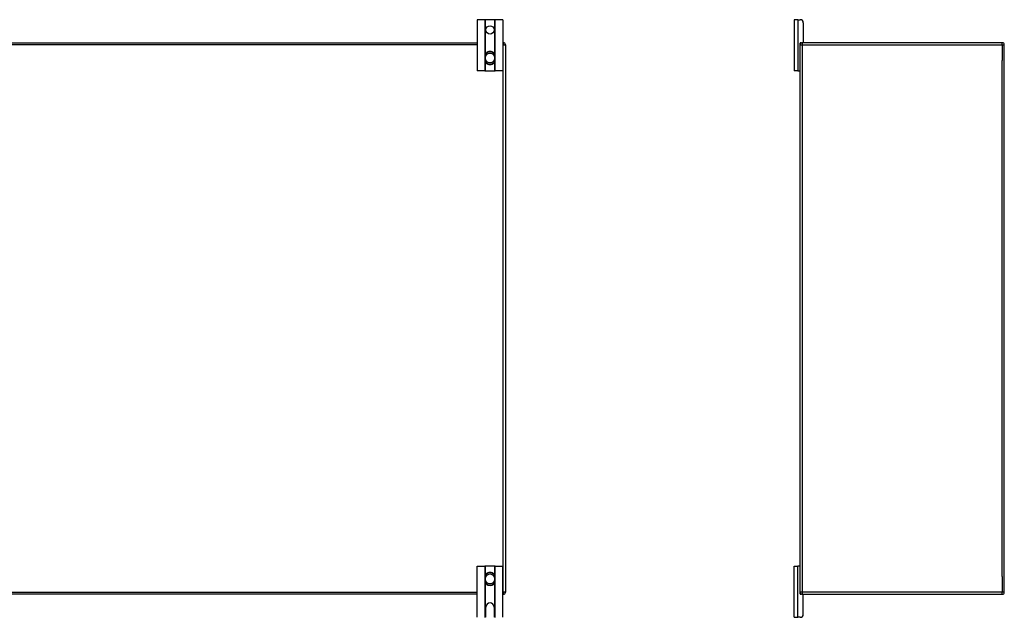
# Model space of a CAD drawing. Header units: inches. Extents: x 17 to 386, y 34 to 183.
# Tile 26 of 95: x 65 to 113, y 95 to 124. Entities that reach past the tile are written whole.
import ezdxf

# ---------------------------------------------------------------- set-up
doc = ezdxf.new("R2010")
doc.units = ezdxf.units.IN
doc.header["$MEASUREMENT"] = 0
doc.layers.add('Visible Edges(ANSI)', color=7, linetype='Continuous', lineweight=25)
doc.layers.add('Visible Tangent Edges(ANSI)', color=7, linetype='Continuous', lineweight=25)

msp = doc.modelspace()

# ---------------------------------------------------------------- linework, layer by layer
at = {"layer": 'Visible Edges(ANSI)'}
for p, q in [((87.796, 124.375), (87.423, 124.375)), ((87.423, 124.375), (87.423, 121.875)), ((87.826, 124.375), (87.796, 124.375)), ((88.269, 124.375), (87.826, 124.375)), ((88.299, 124.375), (88.269, 124.375)), ((88.673, 124.375), (88.299, 124.375)), ((88.673, 124.375), (88.673, 121.875)), ((103.127, 124.375), (102.94, 124.375)), ((102.94, 124.375), (102.94, 121.875)), ((103.127, 124.375), (103.234, 124.375)), ((103.39, 124.219), (103.39, 123.281)), ((18.173, 123.25), (87.423, 123.25)), ((88.673, 123.25), (88.699, 123.25)), ((88.798, 123.151), (88.798, 96.349)), ((103.232, 123.151), (103.232, 123.219)), ((103.232, 96.349), (103.232, 123.151)), ((103.263, 123.25), (103.331, 123.25)), ((113.133, 123.25), (103.331, 123.25)), ((113.232, 96.349), (113.232, 123.151)), ((87.811, 122.611), (87.811, 122.572)), ((87.811, 122.572), (87.811, 122.427)), ((88.284, 122.572), (88.284, 122.611)), ((88.284, 122.427), (88.284, 122.572)), ((87.811, 122.427), (87.811, 122.388)), ((88.284, 122.388), (88.284, 122.427)), ((87.796, 121.875), (87.423, 121.875)), ((87.796, 121.875), (87.826, 121.875)), ((87.826, 121.875), (88.269, 121.875)), ((88.269, 121.875), (88.299, 121.875)), ((88.673, 121.875), (88.299, 121.875)), ((103.127, 121.875), (102.94, 121.875)), ((103.127, 121.875), (103.201, 121.875)), ((103.232, 121.875), (103.201, 121.875)), ((87.423, 97.625), (87.796, 97.625)), ((87.423, 95.125), (87.423, 97.625)), ((87.826, 97.625), (87.796, 97.625)), ((88.269, 97.625), (87.826, 97.625)), ((88.299, 97.625), (88.269, 97.625)), ((88.299, 97.625), (88.673, 97.625)), ((88.673, 95.125), (88.673, 97.625)), ((102.94, 97.625), (103.127, 97.625)), ((102.94, 95.125), (102.94, 97.625)), ((103.201, 97.625), (103.127, 97.625)), ((103.201, 97.625), (103.232, 97.625)), ((87.811, 97.111), (87.811, 97.072)), ((87.811, 97.072), (87.811, 96.927)), ((87.811, 96.927), (87.811, 96.888)), ((88.284, 97.072), (88.284, 97.111)), ((88.284, 96.927), (88.284, 97.072)), ((88.284, 96.888), (88.284, 96.927)), ((87.423, 96.25), (18.173, 96.25)), ((88.699, 96.25), (88.673, 96.25)), ((103.232, 96.281), (103.232, 96.349)), ((103.331, 96.25), (103.263, 96.25)), ((103.331, 96.25), (113.133, 96.25)), ((103.39, 95.281), (103.39, 96.219)), ((87.845, 95.187), (87.845, 95.625)), ((88.251, 95.625), (88.251, 95.187)), ((102.94, 95.125), (103.127, 95.125)), ((103.234, 95.125), (103.127, 95.125))]:
    msp.add_line(p, q, dxfattribs=at)
at = {"layer": 'Visible Edges(ANSI)', "flags": 128}
for points in [[(87.943, 122.797), (87.933, 122.793), (87.924, 122.789), (87.915, 122.784), (87.906, 122.779), (87.897, 122.774), (87.889, 122.768), (87.881, 122.762), (87.874, 122.755), (87.867, 122.748), (87.86, 122.741), (87.853, 122.733), (87.847, 122.725), (87.842, 122.716), (87.837, 122.708), (87.832, 122.699), (87.828, 122.69), (87.824, 122.68), (87.821, 122.671), (87.818, 122.661), (87.815, 122.651), (87.814, 122.641), (87.812, 122.631), (87.812, 122.621), (87.811, 122.611)], [(88.284, 122.611), (88.283, 122.621), (88.283, 122.631), (88.281, 122.641), (88.28, 122.651), (88.277, 122.661), (88.274, 122.671), (88.271, 122.68), (88.267, 122.69), (88.263, 122.699), (88.258, 122.708), (88.253, 122.716), (88.248, 122.725), (88.242, 122.733), (88.235, 122.741), (88.228, 122.748), (88.221, 122.755), (88.214, 122.762), (88.206, 122.768), (88.198, 122.774), (88.189, 122.779), (88.18, 122.784), (88.171, 122.789), (88.162, 122.793), (88.153, 122.797)], [(87.811, 122.388), (87.812, 122.378), (87.812, 122.368), (87.814, 122.358), (87.815, 122.348), (87.818, 122.338), (87.821, 122.329), (87.824, 122.319), (87.828, 122.31), (87.832, 122.301), (87.836, 122.292), (87.842, 122.283), (87.847, 122.275), (87.853, 122.267), (87.86, 122.259), (87.866, 122.252), (87.874, 122.245), (87.881, 122.238), (87.889, 122.232), (87.897, 122.226), (87.906, 122.22), (87.915, 122.215), (87.924, 122.211), (87.933, 122.206), (87.943, 122.203)], [(88.153, 122.203), (88.162, 122.206), (88.171, 122.211), (88.18, 122.215), (88.189, 122.22), (88.198, 122.226), (88.206, 122.232), (88.214, 122.238), (88.221, 122.245), (88.229, 122.252), (88.235, 122.259), (88.242, 122.267), (88.248, 122.275), (88.253, 122.283), (88.259, 122.292), (88.263, 122.301), (88.267, 122.31), (88.271, 122.319), (88.274, 122.329), (88.277, 122.338), (88.28, 122.348), (88.281, 122.358), (88.283, 122.368), (88.283, 122.378), (88.284, 122.388)], [(87.943, 97.297), (87.933, 97.293), (87.924, 97.289), (87.915, 97.284), (87.906, 97.279), (87.897, 97.274), (87.889, 97.268), (87.881, 97.261), (87.874, 97.255), (87.866, 97.248), (87.86, 97.24), (87.853, 97.232), (87.847, 97.224), (87.842, 97.216), (87.836, 97.207), (87.832, 97.199), (87.828, 97.189), (87.824, 97.18), (87.821, 97.171), (87.818, 97.161), (87.815, 97.151), (87.814, 97.141), (87.812, 97.131), (87.812, 97.121), (87.811, 97.111)], [(88.284, 97.111), (88.283, 97.121), (88.283, 97.131), (88.281, 97.141), (88.28, 97.151), (88.277, 97.161), (88.274, 97.171), (88.271, 97.18), (88.267, 97.189), (88.263, 97.199), (88.259, 97.207), (88.253, 97.216), (88.248, 97.224), (88.242, 97.233), (88.235, 97.24), (88.229, 97.248), (88.221, 97.255), (88.214, 97.261), (88.206, 97.268), (88.198, 97.274), (88.189, 97.279), (88.18, 97.284), (88.171, 97.289), (88.162, 97.293), (88.153, 97.297)], [(87.811, 96.888), (87.812, 96.878), (87.812, 96.868), (87.814, 96.858), (87.815, 96.848), (87.818, 96.838), (87.821, 96.829), (87.824, 96.819), (87.828, 96.81), (87.832, 96.801), (87.837, 96.792), (87.842, 96.783), (87.847, 96.775), (87.853, 96.767), (87.86, 96.759), (87.867, 96.752), (87.874, 96.744), (87.881, 96.738), (87.889, 96.732), (87.897, 96.726), (87.906, 96.72), (87.915, 96.715), (87.924, 96.711), (87.933, 96.706), (87.943, 96.703)], [(88.153, 96.703), (88.162, 96.706), (88.171, 96.711), (88.18, 96.715), (88.189, 96.72), (88.198, 96.726), (88.206, 96.732), (88.214, 96.738), (88.221, 96.744), (88.228, 96.752), (88.235, 96.759), (88.242, 96.767), (88.248, 96.775), (88.253, 96.783), (88.258, 96.792), (88.263, 96.801), (88.267, 96.81), (88.271, 96.819), (88.274, 96.829), (88.277, 96.838), (88.28, 96.848), (88.281, 96.858), (88.283, 96.868), (88.283, 96.878), (88.284, 96.888)], [(87.796, 95.126), (87.795, 95.126), (87.795, 95.126), (87.795, 95.126), (87.794, 95.126), (87.794, 95.126), (87.793, 95.126), (87.793, 95.126), (87.793, 95.126), (87.792, 95.125), (87.792, 95.125), (87.791, 95.125), (87.791, 95.125), (87.79, 95.125), (87.789, 95.125), (87.789, 95.125), (87.788, 95.125), (87.788, 95.125), (87.787, 95.125), (87.786, 95.125), (87.786, 95.125), (87.785, 95.125), (87.784, 95.125), (87.783, 95.125), (87.783, 95.125)], [(87.826, 95.143), (87.825, 95.141), (87.823, 95.14), (87.822, 95.139), (87.82, 95.138), (87.819, 95.136), (87.817, 95.135), (87.815, 95.134), (87.814, 95.133), (87.812, 95.132), (87.811, 95.131), (87.809, 95.131), (87.807, 95.13), (87.806, 95.129), (87.804, 95.129), (87.803, 95.128), (87.802, 95.128), (87.801, 95.127), (87.8, 95.127), (87.799, 95.127), (87.798, 95.127), (87.797, 95.126), (87.796, 95.126), (87.796, 95.126), (87.796, 95.126)], [(88.299, 95.126), (88.299, 95.126), (88.299, 95.126), (88.298, 95.126), (88.297, 95.127), (88.296, 95.127), (88.295, 95.127), (88.294, 95.127), (88.293, 95.128), (88.292, 95.128), (88.291, 95.129), (88.289, 95.129), (88.288, 95.13), (88.286, 95.131), (88.285, 95.131), (88.283, 95.132), (88.281, 95.133), (88.28, 95.134), (88.278, 95.135), (88.276, 95.136), (88.275, 95.138), (88.273, 95.139), (88.272, 95.14), (88.27, 95.141), (88.269, 95.143)], [(88.313, 95.125), (88.312, 95.125), (88.311, 95.125), (88.31, 95.125), (88.31, 95.125), (88.309, 95.125), (88.308, 95.125), (88.307, 95.125), (88.307, 95.125), (88.306, 95.125), (88.306, 95.125), (88.305, 95.125), (88.304, 95.125), (88.304, 95.125), (88.303, 95.125), (88.303, 95.125), (88.302, 95.126), (88.302, 95.126), (88.302, 95.126), (88.301, 95.126), (88.301, 95.126), (88.3, 95.126), (88.3, 95.126), (88.3, 95.126), (88.299, 95.126)]]:
    msp.add_lwpolyline(points, dxfattribs=at)
at = {"layer": 'Visible Edges(ANSI)'}
msp.add_circle((88.048, 123.875), 0.203, dxfattribs=at)
for centre, radius, start, end in [((103.234, 124.219), 0.156, 0, 90), ((88.699, 123.151), 0.099, 0, 90), ((103.331, 123.151), 0.099, 90, 180), ((103.263, 123.219), 0.031, 90, 180), ((103.359, 123.281), 0.031, 270, 0), ((113.133, 123.151), 0.099, 0, 90), ((88.048, 122.5), 0.315, 70.5288, 109.4712), ((88.048, 122.5), 0.315, 250.5288, 289.4712), ((103.201, 121.906), 0.031, 270, 0), ((103.201, 97.594), 0.031, 0, 90), ((88.048, 97), 0.315, 70.5288, 109.4712), ((88.048, 97), 0.315, 250.5288, 289.4712), ((88.699, 96.349), 0.099, 270, 0), ((103.331, 96.349), 0.099, 180, 270), ((103.263, 96.281), 0.031, 180, 270), ((103.359, 96.219), 0.031, 0, 90), ((113.133, 96.349), 0.099, 270, 0), ((88.048, 95.625), 0.203, 0, 180), ((87.783, 95.187), 0.062, 314.9335, 0), ((88.313, 95.187), 0.062, 180, 225.0665), ((103.234, 95.281), 0.156, 270, 0)]:
    msp.add_arc(centre, radius, start, end, dxfattribs=at)
at = {"layer": 'Visible Tangent Edges(ANSI)'}
for p, q in [((87.796, 124.375), (87.796, 121.875)), ((87.826, 122.686), (87.826, 124.375)), ((88.269, 124.375), (88.269, 122.686)), ((88.299, 121.875), (88.299, 124.375)), ((103.127, 124.375), (103.127, 121.875)), ((87.423, 123.151), (18.173, 123.151)), ((88.699, 123.151), (88.673, 123.151)), ((88.699, 123.25), (88.699, 123.151)), ((88.699, 123.151), (88.798, 123.151)), ((88.699, 96.349), (88.699, 123.151)), ((103.232, 123.151), (103.331, 123.151)), ((103.331, 123.25), (103.331, 123.151)), ((103.331, 123.151), (113.133, 123.151)), ((103.331, 123.151), (103.331, 96.349)), ((113.133, 123.151), (113.133, 123.25)), ((113.133, 123.151), (113.232, 123.151)), ((113.133, 123.151), (113.133, 122.376)), ((87.811, 122.572), (87.831, 122.572)), ((87.831, 122.427), (87.831, 122.572)), ((87.944, 122.791), (87.943, 122.797)), ((88.151, 122.791), (88.153, 122.797)), ((88.284, 122.572), (88.264, 122.572)), ((88.264, 122.572), (88.264, 122.427)), ((87.811, 122.427), (87.831, 122.427)), ((87.826, 121.875), (87.826, 122.313)), ((87.943, 122.203), (87.944, 122.208)), ((88.153, 122.203), (88.151, 122.208)), ((88.284, 122.427), (88.264, 122.427)), ((88.269, 122.313), (88.269, 121.875)), ((113.133, 97.124), (113.133, 122.376)), ((87.796, 97.625), (87.796, 95.126)), ((87.826, 97.186), (87.826, 97.625)), ((88.269, 97.625), (88.269, 97.186)), ((88.299, 95.126), (88.299, 97.625)), ((103.127, 95.125), (103.127, 97.625)), ((87.811, 97.072), (87.831, 97.072)), ((87.811, 96.927), (87.831, 96.927)), ((87.831, 96.927), (87.831, 97.072)), ((87.943, 97.297), (87.944, 97.291)), ((88.153, 97.297), (88.151, 97.291)), ((88.284, 97.072), (88.264, 97.072)), ((88.264, 97.072), (88.264, 96.927)), ((88.284, 96.927), (88.264, 96.927)), ((113.133, 97.124), (113.133, 96.349)), ((87.826, 95.143), (87.826, 96.813)), ((87.944, 96.708), (87.943, 96.703)), ((88.151, 96.708), (88.153, 96.703)), ((88.269, 96.813), (88.269, 95.143)), ((18.173, 96.349), (87.423, 96.349)), ((88.673, 96.349), (88.699, 96.349)), ((88.699, 96.349), (88.699, 96.25)), ((88.798, 96.349), (88.699, 96.349)), ((103.331, 96.349), (103.232, 96.349)), ((113.133, 96.349), (103.331, 96.349)), ((103.331, 96.349), (103.331, 96.25)), ((113.232, 96.349), (113.133, 96.349)), ((113.133, 96.25), (113.133, 96.349))]:
    msp.add_line(p, q, dxfattribs=at)
at = {"layer": 'Visible Tangent Edges(ANSI)', "flags": 128}
for points in [[(87.828, 122.613), (87.828, 122.622), (87.828, 122.632), (87.828, 122.641), (87.83, 122.651), (87.831, 122.66), (87.833, 122.67), (87.836, 122.679), (87.839, 122.688), (87.843, 122.697), (87.847, 122.705), (87.851, 122.714), (87.856, 122.722), (87.862, 122.73), (87.867, 122.737), (87.874, 122.744), (87.88, 122.751), (87.887, 122.758), (87.895, 122.764), (87.902, 122.769), (87.91, 122.775), (87.918, 122.779), (87.927, 122.784), (87.936, 122.788), (87.944, 122.791)], [(87.831, 122.572), (87.831, 122.574), (87.831, 122.576), (87.831, 122.577), (87.831, 122.579), (87.83, 122.581), (87.83, 122.582), (87.83, 122.584), (87.83, 122.586), (87.83, 122.587), (87.83, 122.589), (87.83, 122.591), (87.83, 122.592), (87.83, 122.594), (87.829, 122.596), (87.829, 122.597), (87.829, 122.599), (87.829, 122.601), (87.829, 122.602), (87.829, 122.604), (87.829, 122.606), (87.829, 122.607), (87.828, 122.609), (87.828, 122.611), (87.828, 122.613)], [(88.151, 122.791), (88.159, 122.788), (88.168, 122.784), (88.177, 122.779), (88.185, 122.775), (88.193, 122.769), (88.2, 122.764), (88.208, 122.758), (88.215, 122.751), (88.221, 122.744), (88.228, 122.737), (88.233, 122.73), (88.239, 122.722), (88.244, 122.714), (88.248, 122.705), (88.252, 122.697), (88.256, 122.688), (88.259, 122.679), (88.262, 122.67), (88.264, 122.66), (88.266, 122.651), (88.267, 122.641), (88.267, 122.632), (88.267, 122.622), (88.267, 122.613)], [(88.267, 122.613), (88.267, 122.611), (88.267, 122.609), (88.266, 122.607), (88.266, 122.606), (88.266, 122.604), (88.266, 122.602), (88.266, 122.601), (88.266, 122.599), (88.266, 122.597), (88.266, 122.596), (88.265, 122.594), (88.265, 122.592), (88.265, 122.591), (88.265, 122.589), (88.265, 122.587), (88.265, 122.586), (88.265, 122.584), (88.265, 122.582), (88.265, 122.581), (88.264, 122.579), (88.264, 122.577), (88.264, 122.576), (88.264, 122.574), (88.264, 122.572)], [(87.828, 122.387), (87.828, 122.389), (87.828, 122.39), (87.829, 122.392), (87.829, 122.394), (87.829, 122.395), (87.829, 122.397), (87.829, 122.399), (87.829, 122.4), (87.829, 122.402), (87.829, 122.404), (87.83, 122.406), (87.83, 122.407), (87.83, 122.409), (87.83, 122.411), (87.83, 122.412), (87.83, 122.414), (87.83, 122.416), (87.83, 122.417), (87.83, 122.419), (87.831, 122.421), (87.831, 122.422), (87.831, 122.424), (87.831, 122.426), (87.831, 122.427)], [(87.944, 122.208), (87.936, 122.212), (87.927, 122.216), (87.918, 122.22), (87.91, 122.225), (87.902, 122.23), (87.894, 122.236), (87.887, 122.242), (87.88, 122.249), (87.873, 122.255), (87.867, 122.263), (87.861, 122.27), (87.856, 122.278), (87.851, 122.286), (87.847, 122.294), (87.843, 122.303), (87.839, 122.312), (87.836, 122.321), (87.833, 122.33), (87.831, 122.339), (87.83, 122.349), (87.828, 122.358), (87.828, 122.368), (87.828, 122.377), (87.828, 122.387)], [(88.267, 122.387), (88.267, 122.377), (88.267, 122.368), (88.267, 122.358), (88.266, 122.349), (88.264, 122.339), (88.262, 122.33), (88.259, 122.321), (88.256, 122.312), (88.252, 122.303), (88.248, 122.294), (88.244, 122.286), (88.239, 122.278), (88.234, 122.27), (88.228, 122.263), (88.222, 122.255), (88.215, 122.249), (88.208, 122.242), (88.201, 122.236), (88.193, 122.23), (88.185, 122.225), (88.177, 122.22), (88.168, 122.216), (88.159, 122.212), (88.151, 122.208)], [(88.264, 122.427), (88.264, 122.426), (88.264, 122.424), (88.264, 122.422), (88.264, 122.421), (88.265, 122.419), (88.265, 122.417), (88.265, 122.416), (88.265, 122.414), (88.265, 122.412), (88.265, 122.411), (88.265, 122.409), (88.265, 122.407), (88.265, 122.406), (88.266, 122.404), (88.266, 122.402), (88.266, 122.4), (88.266, 122.399), (88.266, 122.397), (88.266, 122.395), (88.266, 122.394), (88.266, 122.392), (88.267, 122.39), (88.267, 122.389), (88.267, 122.387)], [(87.828, 97.113), (87.828, 97.122), (87.828, 97.132), (87.828, 97.141), (87.83, 97.151), (87.831, 97.16), (87.833, 97.169), (87.836, 97.179), (87.839, 97.188), (87.843, 97.196), (87.847, 97.205), (87.851, 97.213), (87.856, 97.221), (87.861, 97.229), (87.867, 97.237), (87.873, 97.244), (87.88, 97.251), (87.887, 97.257), (87.894, 97.263), (87.902, 97.269), (87.91, 97.274), (87.918, 97.279), (87.927, 97.284), (87.936, 97.288), (87.944, 97.291)], [(87.831, 97.072), (87.831, 97.074), (87.831, 97.076), (87.831, 97.077), (87.831, 97.079), (87.83, 97.081), (87.83, 97.082), (87.83, 97.084), (87.83, 97.086), (87.83, 97.087), (87.83, 97.089), (87.83, 97.091), (87.83, 97.092), (87.83, 97.094), (87.829, 97.096), (87.829, 97.097), (87.829, 97.099), (87.829, 97.101), (87.829, 97.102), (87.829, 97.104), (87.829, 97.106), (87.829, 97.107), (87.828, 97.109), (87.828, 97.111), (87.828, 97.113)], [(87.828, 96.887), (87.828, 96.889), (87.828, 96.89), (87.829, 96.892), (87.829, 96.894), (87.829, 96.895), (87.829, 96.897), (87.829, 96.899), (87.829, 96.9), (87.829, 96.902), (87.829, 96.904), (87.83, 96.906), (87.83, 96.907), (87.83, 96.909), (87.83, 96.911), (87.83, 96.912), (87.83, 96.914), (87.83, 96.916), (87.83, 96.917), (87.83, 96.919), (87.831, 96.921), (87.831, 96.922), (87.831, 96.924), (87.831, 96.926), (87.831, 96.927)], [(88.151, 97.291), (88.159, 97.288), (88.168, 97.284), (88.177, 97.279), (88.185, 97.274), (88.193, 97.269), (88.201, 97.263), (88.208, 97.257), (88.215, 97.251), (88.222, 97.244), (88.228, 97.237), (88.234, 97.229), (88.239, 97.221), (88.244, 97.213), (88.248, 97.205), (88.252, 97.196), (88.256, 97.188), (88.259, 97.179), (88.262, 97.169), (88.264, 97.16), (88.266, 97.151), (88.267, 97.141), (88.267, 97.132), (88.267, 97.122), (88.267, 97.113)], [(88.267, 97.113), (88.267, 97.111), (88.267, 97.109), (88.266, 97.107), (88.266, 97.106), (88.266, 97.104), (88.266, 97.102), (88.266, 97.101), (88.266, 97.099), (88.266, 97.097), (88.266, 97.096), (88.265, 97.094), (88.265, 97.092), (88.265, 97.091), (88.265, 97.089), (88.265, 97.087), (88.265, 97.086), (88.265, 97.084), (88.265, 97.082), (88.265, 97.081), (88.264, 97.079), (88.264, 97.077), (88.264, 97.076), (88.264, 97.074), (88.264, 97.072)], [(88.264, 96.927), (88.264, 96.926), (88.264, 96.924), (88.264, 96.922), (88.264, 96.921), (88.265, 96.919), (88.265, 96.917), (88.265, 96.916), (88.265, 96.914), (88.265, 96.912), (88.265, 96.911), (88.265, 96.909), (88.265, 96.907), (88.265, 96.906), (88.266, 96.904), (88.266, 96.902), (88.266, 96.9), (88.266, 96.899), (88.266, 96.897), (88.266, 96.895), (88.266, 96.894), (88.266, 96.892), (88.267, 96.89), (88.267, 96.889), (88.267, 96.887)], [(87.944, 96.708), (87.936, 96.712), (87.927, 96.716), (87.918, 96.72), (87.91, 96.725), (87.902, 96.73), (87.895, 96.736), (87.887, 96.742), (87.88, 96.748), (87.874, 96.755), (87.867, 96.762), (87.862, 96.77), (87.856, 96.778), (87.851, 96.786), (87.847, 96.794), (87.843, 96.803), (87.839, 96.812), (87.836, 96.821), (87.833, 96.83), (87.831, 96.839), (87.83, 96.849), (87.828, 96.858), (87.828, 96.868), (87.828, 96.877), (87.828, 96.887)], [(88.267, 96.887), (88.267, 96.877), (88.267, 96.868), (88.267, 96.858), (88.266, 96.849), (88.264, 96.839), (88.262, 96.83), (88.259, 96.821), (88.256, 96.812), (88.252, 96.803), (88.248, 96.794), (88.244, 96.786), (88.239, 96.778), (88.233, 96.77), (88.228, 96.762), (88.221, 96.755), (88.215, 96.748), (88.208, 96.742), (88.2, 96.736), (88.193, 96.73), (88.185, 96.725), (88.177, 96.72), (88.168, 96.716), (88.159, 96.712), (88.151, 96.708)]]:
    msp.add_lwpolyline(points, dxfattribs=at)
at = {"layer": 'Visible Tangent Edges(ANSI)'}
for centre, radius, start, end in [((88.048, 122.5), 0.228, 18.5086, 161.4914), ((88.048, 122.5), 0.309, 70.5288, 109.4712), ((88.048, 122.5), 0.228, 198.5086, 341.4914), ((88.048, 122.5), 0.309, 250.5288, 289.4712), ((88.048, 97), 0.228, 18.5086, 161.4914), ((88.048, 97), 0.228, 198.5086, 341.4914), ((88.048, 97), 0.309, 70.5288, 109.4712), ((88.048, 97), 0.309, 250.5288, 289.4712)]:
    msp.add_arc(centre, radius, start, end, dxfattribs=at)
for centre, major_axis, start_param, end_param in [((87.831, 122.611), (-0.0197, 0), 4.854218, 6.283185), ((88.264, 122.611), (0.0197, 0), 0, 1.428968), ((87.831, 122.388), (-0.0197, 0), 0, 1.428968), ((88.264, 122.388), (0.0197, 0), 4.854218, 6.283185), ((87.831, 97.111), (-0.0197, 0), 4.854218, 6.283185), ((88.264, 97.111), (0.0197, 0), 0, 1.428968), ((87.831, 96.888), (-0.0197, 0), 0, 1.428968), ((88.264, 96.888), (0.0197, 0), 4.854218, 6.283185)]:
    msp.add_ellipse(centre, major_axis=major_axis, ratio=0.07343, start_param=start_param, end_param=end_param, dxfattribs=at)

doc.saveas('drawing.dxf')
